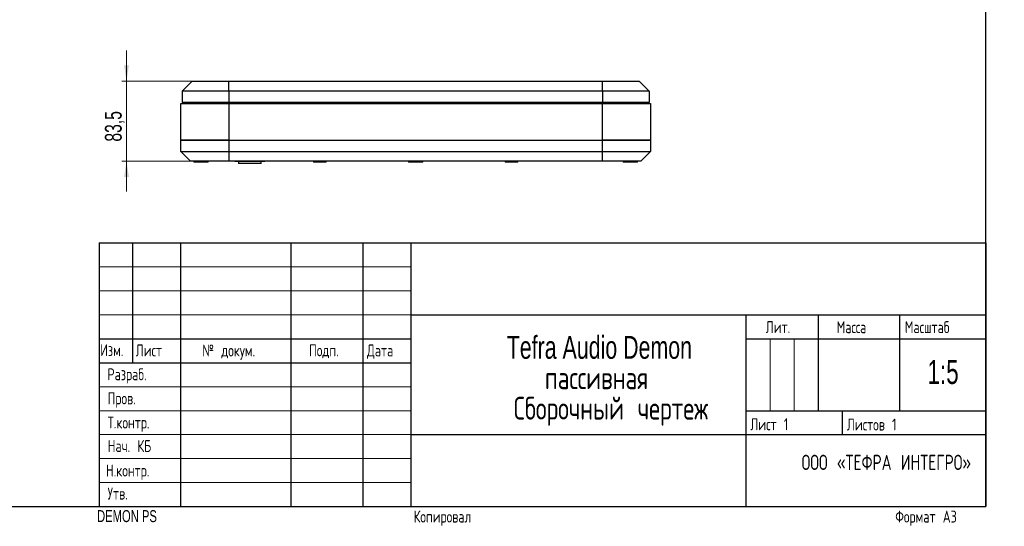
# Model space of a CAD drawing. Header units: millimetres. Extents: x 8 to 419, y 1 to 292.
# Tile 2 of 9: x 213 to 419, y 1 to 107. Entities that reach past the tile are written whole.
import ezdxf

# ---------------------------------------------------------------- set-up
doc = ezdxf.new("R2010")
doc.units = ezdxf.units.MM
doc.styles.add('SLDTEXTSTYLE0', font='TXT', dxfattribs={"width": 0.7, "bigfont": 'bigfont'})
doc.styles.add('SLDTEXTSTYLE1', font='TXT', dxfattribs={"width": 0.7})
doc.dimstyles.new('SLDDIMSTYLE1', dxfattribs={"dimtxt": 3.5, "dimasz": 3.302, "dimexe": 0, "dimexo": 0.0625, "dimgap": 0.875, "dimtad": 2, "dimlfac": 5, "dimrnd": 1e-09, "dimzin": 12, "dimdsep": 46, "dimtxsty": 'SLDTEXTSTYLE1', "dimsah": 1, "dimcen": 0.09, "dimadec": 0, "dimazin": 3, "dimtfac": 1, "dimtdec": 3, "dimtmove": 0, "dimatfit": 0, "dimfxl": 0, "dimfrac": 2, "dimtolj": 1, "dimtzin": 12, "dimarcsym": 0})

# ---------------------------------------------------------------- blocks, each defined once
blk = doc.blocks.new('_D_6')
at = {"color": 7, "linetype": 'Continuous', "lineweight": 0}
for p, q in [((235.71, 93.79), (235.71, 100.14)), ((257.04, 93.79), (234.71, 93.79)), ((235.71, 93.79), (235.71, 77.09)), ((257.04, 77.09), (234.71, 77.09)), ((235.71, 77.09), (235.71, 70.74))]:
    blk.add_line(p, q, dxfattribs=at)
at = {"color": 7, "linetype": 'Continuous', "lineweight": 18}
for points in [[(235.71, 93.79), (236.22, 97.09), (235.2, 97.09)], [(235.71, 77.09), (235.2, 73.79), (236.22, 73.79)]]:
    blk.add_solid(points, dxfattribs=at)
at = {"color": 7, "linetype": 'Continuous', "lineweight": 18, "insert": (231.2, 81.15), "char_height": 3.5, "attachment_point": 1, "rotation": 90, "style": 'SLDTEXTSTYLE1'}
blk.add_mtext('83,5', dxfattribs=at)

msp = doc.modelspace()

# ---------------------------------------------------------------- linework, layer by layer
at = {"color": 7, "linetype": 'Continuous', "lineweight": 25}
for p, q in [((415, 5), (415, 292)), ((247.3408, 91.6889), (249.4408, 93.7889)), ((249.4408, 93.7889), (257.0408, 93.7889)), ((257.0408, 91.6889), (257.0408, 93.7889)), ((257.0408, 93.7889), (335.0408, 93.7889)), ((335.0408, 91.6889), (335.0408, 93.7889)), ((335.0408, 93.7889), (342.6408, 93.7889)), ((344.7408, 91.6889), (342.6408, 93.7889)), ((257.0408, 91.6889), (247.3408, 91.6889)), ((247.3408, 91.6889), (247.3408, 89.2889)), ((257.0408, 91.6889), (257.0408, 89.2889)), ((335.0408, 91.6889), (257.0408, 91.6889)), ((335.0408, 91.6889), (335.0408, 89.2889)), ((344.7408, 91.6889), (335.0408, 91.6889)), ((344.7408, 91.6889), (344.7408, 89.2889)), ((247.0408, 81.4889), (247.0408, 89.0889)), ((247.0408, 89.0889), (257.0408, 89.0889)), ((257.0408, 89.2889), (247.3408, 89.2889)), ((250.7408, 89.2889), (250.7408, 89.0889)), ((252.1408, 89.0889), (252.1408, 89.2889)), ((335.0408, 89.2889), (257.0408, 89.2889)), ((257.0408, 89.0889), (257.0408, 81.4889)), ((257.0408, 89.0889), (335.0408, 89.0889)), ((284.4408, 89.2889), (284.4408, 89.1889)), ((284.4408, 89.1889), (284.4939, 89.1889)), ((284.4939, 89.1889), (292.8408, 89.1889)), ((285.1408, 89.1889), (285.1408, 89.0889)), ((292.1408, 89.0889), (292.1408, 89.1889)), ((292.8408, 89.1889), (292.8408, 89.2889)), ((292.8408, 89.1889), (299.2408, 89.1889)), ((299.2408, 89.2889), (299.2408, 89.1889)), ((299.2408, 89.1889), (307.6408, 89.1889)), ((299.9408, 89.1889), (299.9408, 89.0889)), ((306.9408, 89.0889), (306.9408, 89.1889)), ((307.6408, 89.1889), (307.6408, 89.2889)), ((344.7408, 89.2889), (335.0408, 89.2889)), ((335.0408, 81.4889), (335.0408, 89.0889)), ((335.0408, 89.0889), (345.0408, 89.0889)), ((339.9408, 89.2889), (339.9408, 89.0889)), ((341.3408, 89.0889), (341.3408, 89.2889)), ((345.0408, 89.0889), (345.0408, 81.4889)), ((247.0408, 81.4889), (257.0408, 81.4889)), ((247.0408, 79.0889), (247.0408, 81.4889)), ((257.0408, 81.4889), (247.0408, 81.4889)), ((257.0408, 81.4889), (257.0408, 79.0889)), ((257.0408, 81.4889), (335.0408, 81.4889)), ((257.0408, 81.4889), (335.0408, 81.4889)), ((335.0408, 81.4889), (345.0408, 81.4889)), ((335.0408, 79.0889), (335.0408, 81.4889)), ((345.0408, 81.4889), (335.0408, 81.4889)), ((345.0408, 81.4889), (345.0408, 79.0889)), ((247.0408, 79.0889), (257.0408, 79.0889)), ((247.0408, 79.0889), (249.0408, 77.0889)), ((257.0408, 79.0889), (335.0408, 79.0889)), ((257.0408, 79.0889), (257.0408, 77.0889)), ((335.0408, 79.0889), (345.0408, 79.0889)), ((335.0408, 77.0889), (335.0408, 79.0889)), ((343.0408, 77.0889), (345.0408, 79.0889)), ((257.0408, 77.0889), (249.0408, 77.0889)), ((249.7408, 77.0889), (249.7408, 76.8889)), ((251.2408, 76.8889), (249.7408, 76.8889)), ((252.7408, 76.8889), (251.2408, 76.8889)), ((252.7408, 76.8889), (252.7408, 77.0889)), ((335.0408, 77.0889), (257.0408, 77.0889)), ((258.3408, 76.9889), (258.3408, 77.0889)), ((259.0408, 76.9889), (258.3408, 76.9889)), ((259.0408, 76.9889), (259.0408, 77.0889)), ((263.8408, 76.9889), (259.0408, 76.9889)), ((259.0908, 76.9889), (259.0908, 76.5889)), ((263.7908, 76.5889), (259.0908, 76.5889)), ((263.7908, 76.5889), (263.7908, 76.9889)), ((263.8408, 76.9889), (263.8408, 77.0889)), ((264.5408, 76.9889), (263.8408, 76.9889)), ((264.5408, 76.9889), (264.5408, 77.0889)), ((274.7408, 77.0889), (274.7408, 76.8889)), ((275.5105, 76.8889), (274.7408, 76.8889)), ((277.3408, 76.8889), (275.5105, 76.8889)), ((277.3408, 76.8889), (277.3408, 77.0889)), ((294.5408, 77.0889), (294.5408, 76.8889)), ((296.0408, 76.8889), (294.5408, 76.8889)), ((297.5408, 76.8889), (296.0408, 76.8889)), ((297.5408, 76.8889), (297.5408, 77.0889)), ((314.7408, 77.0889), (314.7408, 76.8889)), ((317.3408, 76.8889), (314.7408, 76.8889)), ((317.3408, 76.8889), (317.3408, 77.0889)), ((343.0408, 77.0889), (335.0408, 77.0889)), ((339.3408, 77.0889), (339.3408, 76.8889)), ((340.8408, 76.8889), (339.3408, 76.8889)), ((342.3408, 76.8889), (340.8408, 76.8889)), ((342.3408, 76.8889), (342.3408, 77.0889)), ((230, 60), (415, 60)), ((230, 60), (230, 5)), ((237, 35), (237, 60)), ((247, 60), (247, 5)), ((270, 60), (270, 5)), ((285, 60), (285, 5)), ((295, 60), (295, 5)), ((415, 60), (415, 5)), ((295, 45), (415, 45)), ((365, 5), (365, 45)), ((380, 45), (380, 25)), ((397, 45), (397, 25)), ((230, 40), (295, 40)), ((365, 40), (415, 40)), ((230, 35), (295, 35)), ((365, 25), (415, 25)), ((385, 25), (385, 20)), ((295, 20), (415, 20)), ((20, 5), (415, 5)), ((230, 5), (415, 5))]:
    msp.add_line(p, q, dxfattribs=at)
at = {"color": 7, "linetype": 'Continuous', "lineweight": 18}
for p, q in [((230, 55), (295, 55)), ((230, 50), (295, 50)), ((230, 45), (295, 45)), ((370, 40), (370, 25)), ((375, 40), (375, 25)), ((230, 30), (295, 30)), ((230, 25), (295, 25)), ((230, 20), (295, 20)), ((230, 15), (295, 15)), ((230, 10), (295, 10))]:
    msp.add_line(p, q, dxfattribs=at)

# ---------------------------------------------------------------- texts
at = {"color": 7, "linetype": 'Continuous', "lineweight": 0}
for s, insert, char_height, attachment_point, style in [('Лит.', (369.0746, 43.7), 2.5, 1, 'SLDTEXTSTYLE0'), ('Масса', (383.8682, 43.6722), 2.5, 1, 'SLDTEXTSTYLE0'), ('Масштаб', (398.1014, 43.6773), 2.5, 1, 'SLDTEXTSTYLE0'), ('Tefra Audio Demon', (334.368, 40.5989), 4.7625, 2, 'SLDTEXTSTYLE1'), ('Изм.', (230.2295, 38.8735), 2.5, 1, 'SLDTEXTSTYLE0'), ('Лист', (237.639, 38.8341), 2.5, 1, 'SLDTEXTSTYLE0'), ('№ докум.', (251.5112, 38.8134), 2.5, 1, 'SLDTEXTSTYLE0'), ('Подп.', (273.8, 38.8415), 2.5, 1, 'SLDTEXTSTYLE0'), ('Дата', (285.8758, 38.8206), 2.5, 1, 'SLDTEXTSTYLE0'), ('1:5', (406.0745, 35.5815), 5, 2, 'SLDTEXTSTYLE1'), ('Разраб.', (231.7356, 33.8405), 2.5, 1, 'SLDTEXTSTYLE0'), ('пассивная', (333.771, 34.2489), 4.7625, 2, 'SLDTEXTSTYLE0'), ('Пров.', (231.7643, 28.8176), 2.5, 1, 'SLDTEXTSTYLE0'), ('Сборочный чертеж', (336.7685, 27.8989), 4.7625, 2, 'SLDTEXTSTYLE0'), ('Т.контр.', (231.7725, 23.7757), 2.5, 1, 'SLDTEXTSTYLE0'), ('Лист 1', (365.8602, 23.4099), 2.5, 1, 'SLDTEXTSTYLE0'), ('Листов 1', (386.004, 23.3618), 2.5, 1, 'SLDTEXTSTYLE0'), ('Нач. КБ', (231.788, 18.8711), 2.5, 1, 'SLDTEXTSTYLE0'), ('ООО «ТЕФРА ИНТЕГРО»', (394.2478, 15.797), 3.175, 2, 'SLDTEXTSTYLE0'), ('Н.контр.', (231.4265, 13.7546), 2.5, 1, 'SLDTEXTSTYLE0'), ('Утв.', (231.7695, 8.949), 2.5, 1, 'SLDTEXTSTYLE0'), ('DEMON PS', (229.566, 4.246), 2.5, 1, 'SLDTEXTSTYLE1'), ('Копировал', (295.6171, 4.1484), 2.5, 1, 'SLDTEXTSTYLE0'), ('Формат А3', (396.1047, 4.1484), 2.5, 1, 'SLDTEXTSTYLE0')]:
    msp.add_mtext(s, dxfattribs=dict(at, insert=insert, char_height=char_height, attachment_point=attachment_point, style=style))

# ---------------------------------------------------------------- dimensions: what is measured, and where the dimension line sits
at = {"color": 7, "linetype": 'Continuous', "lineweight": 18}
dim = msp.add_linear_dim(base=(235.7105, 77.0889), p1=(257.0408, 93.7889), p2=(257.0408, 77.0889), angle=90, dimstyle='SLDDIMSTYLE1', dxfattribs=at)
dim.commit()
dim.dimension.update_dxf_attribs({"geometry": '_D_6', "text_midpoint": (235.7105, 85.4389), "dimtype": 160})

doc.saveas('drawing.dxf')
